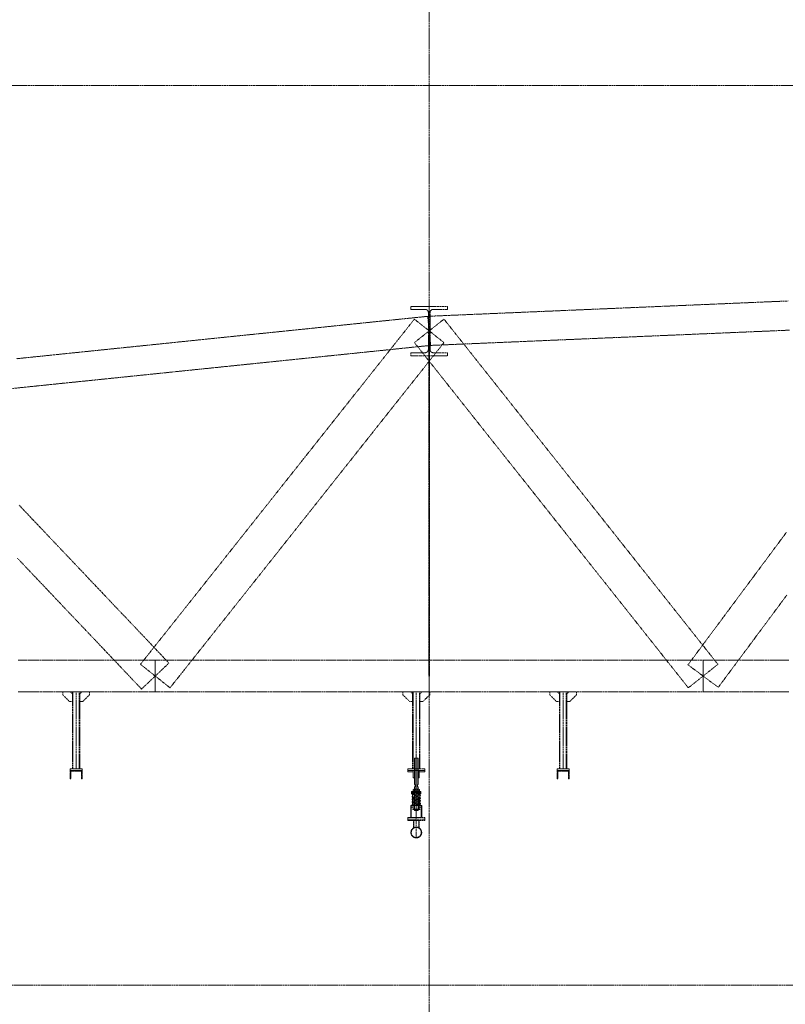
# Model space of a CAD drawing. Header units: millimetres. Extents: x -176817 to 571382, y -58489 to 156123.
# Tile 226 of 256: x 144048 to 150336, y 121719 to 129807. Entities that reach past the tile are written whole.
import ezdxf

# ---------------------------------------------------------------- set-up
doc = ezdxf.new("R2010")
doc.units = ezdxf.units.MM
doc.header["$LTSCALE"] = 0.2
for name, pattern in [('AM_ISO08W050', [18, 12, -1.5, 3, -1.5]), ('AM_ISO08W050x2', [9, 6, -0.75, 1.5, -0.75]), ('HIDDEN', [9.525, 6.35, -3.175])]:
    doc.linetypes.add(name, pattern=pattern)
for name, color, linetype, lineweight in [('-AAA Podkład', 252, 'Continuous', 13), ('AM_0N', 7, 'Continuous', 13), ('AM_7N', 4, 'AM_ISO08W050', 13)]:
    doc.layers.add(name, color=color, linetype=linetype, lineweight=lineweight)

# ---------------------------------------------------------------- blocks, each defined once
blk = doc.blocks.new('*U1083')
at = {"layer": 'AM_0N'}
for p, q in [((-28, 230.6), (28, 230.6)), ((-28, 226.6), (-28, 230.6)), ((28, 226.6), (-28, 226.6)), ((28, 230.6), (28, 226.6))]:
    blk.add_line(p, q, dxfattribs=at)
at = {"layer": 'AM_7N', "linetype": 'AM_ISO08W050x2'}
blk.add_line((0, 233.6), (0, 223.6), dxfattribs=at)
blk = doc.blocks.new('*U1084')
at = {"layer": 'AM_0N'}
for p, q in [((33.8, 222.6), (-33, 222.6)), ((29.3, 219.8), (-30.7, 209)), ((-30.7, 201.1), (7.4, 194.3)), ((29.3, 198.2), (-30.7, 187.4)), ((-30.7, 179.5), (7.4, 172.7)), ((29.3, 176.6), (-30.7, 165.8)), ((-2.7, 214.1), (-30.3, 215.9)), ((-29.7, 215.9), (30.3, 219.9)), ((-29.3, 201.1), (30.7, 211.9)), ((-29.3, 179.5), (30.7, 190.3)), ((-29.3, 157.9), (30.7, 168.7)), ((30.7, 198.2), (-7.4, 205.1)), ((30.7, 176.6), (-7.4, 183.5)), ((30.7, 155), (-7.4, 161.9)), ((30, 219.9), (30.3, 219.9)), ((-33.8, 112), (33, 112)), ((-30.7, 157.9), (7.4, 151.1)), ((29.3, 155), (-30.7, 144.2)), ((-30.7, 136.3), (7.4, 129.5)), ((29.3, 133.4), (-30.7, 122.6)), ((29.7, 118.7), (-30.3, 114.7)), ((-30, 114.7), (-30.3, 114.7)), ((-29.3, 136.3), (30.7, 147.1)), ((-29.3, 114.7), (30.7, 125.5)), ((30.7, 133.4), (-7.4, 140.3)), ((2.7, 120.5), (30.3, 118.7))]:
    blk.add_line(p, q, dxfattribs=at)
for centre, start, end in [((-30, 219.9), 138.01806, 273.82255), ((-30, 205.1), 100.20335, 280.20335), ((-30, 183.5), 100.20335, 280.20335), ((-30, 161.9), 100.20335, 280.20335), ((30, 215.9), 280.20335, 100.20335), ((30, 194.3), 280.20335, 100.20335), ((30, 172.7), 280.20335, 100.20335), ((30, 223.9), 273.82255, 340.52878), ((-30, 140.3), 100.20335, 280.20335), ((-30, 118.7), 100.20335, 280.20335), ((-30, 110.7), 93.82255, 160.52878), ((30, 151.1), 280.20335, 100.20335), ((30, 129.5), 280.20335, 100.20335), ((30, 114.7), 318.01806, 93.82255)]:
    blk.add_arc(centre, 4, start, end, dxfattribs=at)
at = {"layer": 'AM_7N', "linetype": 'AM_ISO08W050x2'}
for p, q in [((-30, 109), (-30, 225.6)), ((0, 109), (0, 225.6)), ((30, 109), (30, 225.6))]:
    blk.add_line(p, q, dxfattribs=at)
blk = doc.blocks.new('*U1085')
at = {"layer": 'AM_0N'}
for p, q in [((-28, 82), (28, 82)), ((-28, 78), (-28, 82)), ((28, 82), (28, 78)), ((28, 78), (-28, 78))]:
    blk.add_line(p, q, dxfattribs=at)
at = {"layer": 'AM_7N', "linetype": 'AM_ISO08W050x2'}
blk.add_line((0, 85), (0, 75), dxfattribs=at)
blk = doc.blocks.new('*U1086')
at = {"layer": 'AM_0N'}
for p, q in [((-26.6, 242.6), (-21.4, 245.6)), ((21.3, 245.6), (-21.4, 245.6)), ((26.6, 242.6), (21.3, 245.6)), ((-26.6, 242.6), (-26.6, 233.6)), ((-26.6, 233.6), (-21.4, 230.6)), ((21.3, 230.6), (-21.4, 230.6)), ((-13.3, 242.6), (-13.3, 233.6)), ((13.3, 242.6), (13.3, 233.6)), ((26.6, 233.6), (21.3, 230.6)), ((26.6, 242.6), (26.6, 233.6))]:
    blk.add_line(p, q, dxfattribs=at)
for centre, radius, start, end in [((-19.9, 232.9), 11.7, 55.56153, 115.56153), ((0, 200.7), 43.9, 72.38303, 107.61697), ((19.9, 232.9), 11.7, 64.43847, 124.43847), ((-19.9, 243.3), 11.7, 244.43847, 304.43847), ((0, 275.4), 43.9, 252.38303, 287.61697), ((19.9, 243.3), 11.7, 235.56153, 295.56153)]:
    blk.add_arc(centre, radius, start, end, dxfattribs=at)
at = {"layer": 'AM_7N', "linetype": 'AM_ISO08W050x2'}
blk.add_line((0, 248.6), (0, 227.6), dxfattribs=at)
blk = doc.blocks.new('A$C09B41FFC')
at = {"layer": '-AAA Podkład', "color": 7}
for p, q in [((-13, 500), (-13, 284.6)), ((0, 500), (0, 70)), ((13, 500), (13, 284.6)), ((-13, 264.6), (-13, 214.6)), ((13, 264.6), (13, 214.6)), ((-16.2, 172.6), (-15, 172.6)), ((-16, 222.6), (-16, 226.6)), ((-15.2, 171.6), (-15, 171.6)), ((-15, 222.6), (15, 222.6)), ((-15, 214.6), (15, 214.6)), ((15, 172.6), (16.2, 172.6)), ((15, 171.6), (15.2, 171.6)), ((16, 222.6), (16, 226.6)), ((-16.2, 82), (-15, 82)), ((-16.2, 82), (-15, 82)), ((-15.2, 83), (-15, 83)), ((16.2, 82, 0), (15, 82, 0)), ((21.2, 82), (20, 82))]:
    blk.add_line(p, q, dxfattribs=at)
for points in [[(15, 284.6), (15, 498), (13, 500), (-13, 500), (-15, 498), (-15, 284.6)], [(-15, 264.6), (-10.5, 264.6), (-10.5, 284.6), (-15, 284.6)], [(-15, 264.6), (-15, 72), (-13, 70), (13, 70), (15, 72), (15, 264.6)], [(15, 264.6), (10.5, 264.6), (10.5, 284.6), (15, 284.6)], [(-15, 226.6), (-38.1, 226.6), (-38.1, 222.6), (-15, 222.6)], [(-15, 222.6), (-38.1, 222.6), (-38.1, 207.6), (-15, 207.6)], [(15, 226.6), (38.1, 226.6), (38.1, 222.6), (15, 222.6)], [(15, 222.6), (38.1, 222.6), (38.1, 207.6), (15, 207.6)], [(-25, 112), (-41.2, 112), (-41.2, 98), (-25, 98)], [(25, 98), (41.3, 98), (41.3, 112), (25, 112)]]:
    blk.add_lwpolyline(points, dxfattribs=at)
at = {"layer": '-AAA Podkład', "color": 7, "elevation": 0}
for points in [[(-25, 400), (-70, 400), (-70, 388), (-25, 388)], [(25, 388), (70, 388), (70, 400), (25, 400)], [(-44.4, 12), (-44.4, 112), (-41.2, 112), (-41.2, 12)], [(44.5, 12), (44.5, 112), (41.3, 112), (41.3, 12)]]:
    blk.add_lwpolyline(points, dxfattribs=at)
for points in [[(-25, 340), (-25, 400), (-14.2, 400), (-13.2, 399), (-13.2, 341), (-14.2, 340)], [(25, 340), (25, 400), (14.2, 400), (13.2, 399), (13.2, 341), (14.2, 340)]]:
    blk.add_lwpolyline(points, close=True, dxfattribs=at)
at = {"layer": '-AAA Podkład', "color": 7}
for points in [[(-38.1, 207.6), (-35.2, 207.6), (-35.2, 222.6), (-38.1, 222.6)], [(-25, 172.6), (-25, 82), (-16.2, 82), (-15.2, 83), (-15.2, 171.6), (-16.2, 172.6)], [(25, 172.6), (25, 82), (16.2, 82), (15.2, 83), (15.2, 171.6), (16.2, 172.6)], [(38.1, 207.6), (35.2, 207.6), (35.2, 222.6), (38.1, 222.6)]]:
    blk.add_lwpolyline(points, close=True, dxfattribs=at)
blk.add_circle((-30, 118.7), 4, dxfattribs=at)
for points in [[(-25, 112), (-25, 113), (-26, 112)], [(25, 112), (25, 113), (26, 112)]]:
    blk.add_solid(points, dxfattribs=at)
for name in ['*U1086', '*U1084', '*U1083', '*U1085']:
    blk.add_blockref(name, (0, 0), dxfattribs=at)

msp = doc.modelspace()

# ---------------------------------------------------------------- hatches: boundary and pattern name
at = {"layer": '-AAA Podkład', "linetype": 'HIDDEN', "ltscale": 5}
h = msp.add_hatch(dxfattribs=at)
h.set_pattern_fill('ANSI32', color=256)
h.set_pattern_definition([(45, (93151.147, 119094.125), (-6.7351921, 6.7351921), []), (45, (93155.638, 119094.125), (-6.7351921, 6.7351921), [])])
h.paths.add_polyline_path([(144460.9118, 123640.2658), (144510.9118, 123640.2658), (144510.9118, 123638.3544, -0.414213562), (144505.8232, 123633.2658), (144467.9118, 123633.2658), (144467.9118, 123575.3544, -0.414213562), (144462.8232, 123570.2658), (144460.9118, 123570.2658)])
h.paths.add_polyline_path([(144510.9118, 123638.3544), (144510.9118, 123640.2658), (144560.9118, 123640.2658), (144560.9118, 123570.2658), (144559.0004, 123570.2658, -0.414213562), (144553.9118, 123575.3544), (144553.9118, 123633.2658), (144516.0004, 123633.2658, -0.414213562)])
h = msp.add_hatch(dxfattribs=at)
h.set_pattern_fill('ANSI32', color=256)
h.set_pattern_definition([(45, (97151.147, 119094.125), (-6.7351921, 6.7351921), []), (45, (97155.638, 119094.125), (-6.7351921, 6.7351921), [])])
h.paths.add_polyline_path([(148460.9118, 123640.2658), (148510.9118, 123640.2658), (148510.9118, 123638.3544, -0.414213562), (148505.8232, 123633.2658), (148467.9118, 123633.2658), (148467.9118, 123575.3544, -0.414213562), (148462.8232, 123570.2658), (148460.9118, 123570.2658)])
h.paths.add_polyline_path([(148510.9118, 123638.3544), (148510.9118, 123640.2658), (148560.9118, 123640.2658), (148560.9118, 123570.2658), (148559.0004, 123570.2658, -0.414213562), (148553.9118, 123575.3544), (148553.9118, 123633.2658), (148516.0004, 123633.2658, -0.414213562)])

# ---------------------------------------------------------------- linework, layer by layer
for p, q in [((147410.9118, 154623.4714), (147410.9118, 103624.3027)), ((144510.9118, 124285.2658, 0), (144510.9118, 123652.2658, 0)), ((147304.9375, 124285.2658, 0), (147304.9375, 123652.2658, 0)), ((148510.9118, 124285.2658, 0), (148510.9118, 123652.2658, 0)), ((147304.9375, 123085.7864, 0), (147304.9375, 123340.2658, 0)), ((147280.7875, 123167.5537, 0), (147280.7875, 123228.2658, 0)), ((147284.7875, 123169.8568, 0), (147284.7875, 123228.2658, 0)), ((147325.0875, 123169.8568, 0), (147325.0875, 123228.2658, 0)), ((147329.0875, 123167.5537, 0), (147329.0875, 123228.2658, 0))]:
    msp.add_line(p, q, dxfattribs=at)
msp.add_lwpolyline([(175983.6053, 129267.0338), (137759.1691, 129267.0338), (137759.1691, 121876.9135), (175983.6053, 121876.9135)], close=True, dxfattribs=at)
for points in [[(150358.9348, 127496.4292), (150288.6223, 127493.437), (150218.3098, 127490.4448), (150147.9973, 127487.4526), (150077.6848, 127484.4605), (150007.3723, 127481.4683), (149937.0598, 127478.4761), (149866.7473, 127475.4839), (149796.4348, 127472.4917), (149726.1223, 127469.4995), (149655.8098, 127466.5073), (149585.4973, 127463.5151), (149515.1848, 127460.523), (149444.8723, 127457.5308), (149374.5598, 127454.5386), (149304.2473, 127451.5464), (149233.9348, 127448.5542), (149163.6223, 127445.562), (149093.3098, 127442.5698), (149022.9973, 127439.5776), (148952.6848, 127436.5855), (148882.3723, 127433.5933), (148812.0598, 127430.6011), (148741.7473, 127427.6089), (148671.4348, 127424.6167), (148601.1223, 127421.6245), (148530.8098, 127418.6323), (148460.4973, 127415.6401), (148390.1848, 127412.648), (148319.8723, 127409.6558), (148249.5598, 127406.6636), (148179.2473, 127403.6714), (148108.9348, 127400.6792), (148038.6223, 127397.687), (147968.3098, 127394.6948), (147897.9973, 127391.7026), (147827.6848, 127388.7105), (147757.3723, 127385.7183), (147687.0598, 127382.7261), (147616.7473, 127379.7339), (147546.4348, 127376.7417), (147476.1223, 127373.7495), (147405.8098, 127370.7573), (147408.3608, 127310.8116), (147410.9118, 127250.8658), (147413.4629, 127190.9201), (147416.0139, 127130.9743), (147486.3264, 127133.9665), (147556.6389, 127136.9587), (147626.9514, 127139.9509), (147697.2639, 127142.9431), (147767.5764, 127145.9353), (147837.8889, 127148.9275), (147908.2014, 127151.9197), (147978.5139, 127154.9118), (148048.8264, 127157.904), (148119.1389, 127160.8962), (148189.4514, 127163.8884), (148259.7639, 127166.8806), (148330.0764, 127169.8728), (148400.3889, 127172.865), (148470.7014, 127175.8572), (148541.0139, 127178.8493), (148611.3264, 127181.8415), (148681.6389, 127184.8337), (148751.9514, 127187.8259), (148822.2639, 127190.8181), (148892.5764, 127193.8103), (148962.8889, 127196.8025), (149033.2014, 127199.7947), (149103.5139, 127202.7868), (149173.8264, 127205.779), (149244.1389, 127208.7712), (149314.4514, 127211.7634), (149384.7639, 127214.7556), (149455.0764, 127217.7478), (149525.3889, 127220.74), (149595.7014, 127223.7322), (149666.0139, 127226.7243), (149736.3264, 127229.7165), (149806.6389, 127232.7087), (149876.9514, 127235.7009), (149947.2639, 127238.6931), (150017.5764, 127241.6853), (150087.8889, 127244.6775), (150158.2014, 127247.6697), (150228.5139, 127250.6618), (150298.8264, 127253.654), (150369.1389, 127256.6462)], [(147417.6618, 127250.8658), (147417.6618, 127325.7131), (147417.6618, 127400.5604), (147417.6699, 127401.2252), (147417.6942, 127401.8893), (147417.7347, 127402.5524), (147417.7914, 127403.2142), (147417.8641, 127403.8745), (147417.9529, 127404.5329), (147418.0578, 127405.1891), (147418.1787, 127405.8428), (147418.3155, 127406.4931), (147418.4681, 127407.1397), (147418.6363, 127407.7821), (147418.8201, 127408.4202), (147419.0194, 127409.0536), (147419.2342, 127409.6821), (147419.4643, 127410.3053), (147419.7096, 127410.9229), (147419.97, 127411.5343), (147420.2451, 127412.1389), (147420.5347, 127412.7364), (147420.8389, 127413.3266), (147421.1573, 127413.9091), (147421.49, 127414.4838), (147421.8367, 127415.0503), (147422.1974, 127415.6085), (147422.5715, 127416.1575), (147422.9587, 127416.6969), (147423.359, 127417.2265), (147423.772, 127417.7461), (147424.1976, 127418.2554), (147424.6356, 127418.7542), (147425.0859, 127419.2423), (147425.5481, 127419.7193), (147426.0224, 127420.1853), (147426.5077, 127420.6392), (147427.0038, 127421.0809), (147427.5106, 127421.5103), (147428.0278, 127421.927), (147428.5551, 127422.331), (147429.0924, 127422.7221), (147429.6395, 127423.0999), (147430.1955, 127423.4641), (147430.7601, 127423.8144), (147431.333, 127424.1505), (147431.9139, 127424.4724), (147432.5026, 127424.7799), (147433.0988, 127425.0728), (147433.7021, 127425.351), (147434.3124, 127425.6144), (147434.9287, 127425.8624), (147435.5506, 127426.0951), (147436.1778, 127426.3123), (147436.8101, 127426.5139), (147437.4472, 127426.6999), (147438.0887, 127426.8701), (147438.7345, 127427.0245), (147439.3843, 127427.163), (147440.0372, 127427.2854), (147440.6927, 127427.3915), (147441.3505, 127427.4815), (147442.0101, 127427.5551), (147442.6714, 127427.6124), (147443.3339, 127427.6534), (147443.9975, 127427.678), (147444.6618, 127427.6862), (147502.7868, 127427.6862), (147560.9118, 127427.6862), (147560.9118, 127451.7981), (147485.9118, 127451.7981), (147410.9118, 127451.7981), (147335.9118, 127451.7981), (147260.9118, 127451.7981), (147260.9118, 127427.6862), (147319.0368, 127427.6862), (147377.1618, 127427.6862), (147377.8268, 127427.678), (147378.491, 127427.6533), (147379.1541, 127427.6123), (147379.816, 127427.5548), (147380.4762, 127427.4811), (147381.1346, 127427.391), (147381.7907, 127427.2846), (147382.4442, 127427.162), (147383.0942, 127427.0234), (147383.7402, 127426.8688), (147384.3821, 127426.6983), (147385.0194, 127426.5121), (147385.652, 127426.3102), (147386.2795, 127426.0928), (147386.9016, 127425.8598), (147387.518, 127425.6115), (147388.1281, 127425.348), (147388.7313, 127425.0697), (147389.3272, 127424.7768), (147389.9156, 127424.4692), (147390.4962, 127424.1473), (147391.0688, 127423.8112), (147391.6332, 127423.4609), (147392.1891, 127423.0966), (147392.7356, 127422.719), (147393.2724, 127422.3281), (147393.7993, 127421.9243), (147394.3161, 127421.5078), (147394.8225, 127421.0786), (147395.3183, 127420.6371), (147395.8032, 127420.1835), (147396.277, 127419.7179), (147396.739, 127419.241), (147397.1889, 127418.7532), (147397.6266, 127418.2547), (147398.0519, 127417.7458), (147398.4646, 127417.2265), (147398.8646, 127416.6973), (147399.2516, 127416.1582), (147399.6255, 127415.6096), (147399.9867, 127415.0507), (147400.3339, 127414.4834), (147400.667, 127413.9079), (147400.9859, 127413.3245), (147401.2904, 127412.7335), (147401.5804, 127412.1351), (147401.8557, 127411.5297), (147402.1163, 127410.9175), (147402.3614, 127410.2999), (147402.5913, 127409.6768), (147402.8059, 127409.0485), (147403.0051, 127408.4152), (147403.1887, 127407.7773), (147403.3568, 127407.135), (147403.5092, 127406.4885), (147403.6458, 127405.8383), (147403.7665, 127405.1851), (147403.8712, 127404.5294), (147403.9599, 127403.8716), (147404.0325, 127403.2119), (147404.0891, 127402.5506), (147404.1295, 127401.8881), (147404.1537, 127401.2246), (147404.1618, 127400.5604), (147404.1618, 127325.7131), (147404.1618, 127250.8658), (147417.6618, 127250.8658)], [(147423.2147, 127131.4982), (147417.0632, 127191.182), (147410.9118, 127250.8658), (147404.7604, 127310.5497), (147398.609, 127370.2335), (147328.2965, 127362.9866), (147257.984, 127355.7398), (147187.6715, 127348.4929), (147117.359, 127341.246), (147047.0465, 127333.9991), (146976.734, 127326.7523), (146906.4215, 127319.5054), (146836.109, 127312.2585), (146765.7965, 127305.0116), (146695.484, 127297.7648), (146625.1715, 127290.5179), (146554.859, 127283.271), (146484.5465, 127276.0241), (146414.234, 127268.7773), (146343.9215, 127261.5304), (146273.609, 127254.2835), (146203.2965, 127247.0366), (146132.984, 127239.7898), (146062.6715, 127232.5429), (145992.359, 127225.296), (145922.0465, 127218.0491), (145851.734, 127210.8023), (145781.4215, 127203.5554), (145711.109, 127196.3085), (145640.7965, 127189.0616), (145570.484, 127181.8148), (145500.1715, 127174.5679), (145429.859, 127167.321), (145359.5465, 127160.0741), (145289.234, 127152.8273), (145218.9215, 127145.5804), (145148.609, 127138.3335), (145078.2965, 127131.0866), (145007.984, 127123.8398), (144937.6715, 127116.5929), (144867.359, 127109.346), (144797.0465, 127102.0991), (144726.734, 127094.8523), (144656.4215, 127087.6054), (144586.109, 127080.3585), (144515.7965, 127073.1116), (144445.484, 127065.8648), (144375.1715, 127058.6179), (144304.859, 127051.371), (144234.5465, 127044.1241), (144164.234, 127036.8773), (144093.9215, 127029.6304), (144023.609, 127022.3835)], [(147532.3315, 127154.5214), (147471.6217, 127202.6936), (147410.9118, 127250.8658), (147350.202, 127299.0381), (147289.4921, 127347.2103), (147254.3359, 127302.904), (147219.1796, 127258.5978), (147184.0234, 127214.2915), (147148.8671, 127169.9853), (147113.7109, 127125.679), (147078.5546, 127081.3728), (147043.3984, 127037.0665), (147008.2421, 126992.7603), (146973.0859, 126948.454), (146937.9296, 126904.1478), (146902.7734, 126859.8415), (146867.6171, 126815.5353), (146832.4609, 126771.229), (146797.3046, 126726.9228), (146762.1484, 126682.6165), (146726.9921, 126638.3103), (146691.8359, 126594.004), (146656.6796, 126549.6978), (146621.5234, 126505.3915), (146586.3671, 126461.0853), (146551.2109, 126416.779), (146516.0546, 126372.4728), (146480.8984, 126328.1665), (146445.7421, 126283.8603), (146410.5859, 126239.554), (146375.4296, 126195.2478), (146340.2734, 126150.9415), (146305.1171, 126106.6353), (146269.9609, 126062.329), (146234.8046, 126018.0228), (146199.6484, 125973.7165), (146164.4921, 125929.4103), (146129.3359, 125885.104), (146094.1796, 125840.7978), (146059.0234, 125796.4915), (146023.8671, 125752.1853), (145988.7109, 125707.879), (145953.5546, 125663.5728), (145918.3984, 125619.2665), (145883.2421, 125574.9603), (145848.0859, 125530.654), (145812.9296, 125486.3478), (145777.7734, 125442.0415), (145742.6171, 125397.7353), (145707.4609, 125353.429), (145672.3046, 125309.1228), (145637.1484, 125264.8165), (145601.9921, 125220.5103), (145566.8359, 125176.204), (145531.6796, 125131.8978), (145496.5234, 125087.5915), (145461.3671, 125043.2853), (145426.2109, 124998.979), (145391.0546, 124954.6728), (145355.8984, 124910.3665), (145320.7421, 124866.0603), (145285.5859, 124821.754), (145250.4296, 124777.4478), (145215.2734, 124733.1415), (145180.1171, 124688.8353), (145144.9609, 124644.529), (145109.8046, 124600.2228), (145074.6484, 124555.9165), (145039.4921, 124511.6103), (145100.202, 124463.4381), (145160.9118, 124415.2658), (145221.6217, 124367.0936), (145282.3315, 124318.9214), (145317.4878, 124363.2276), (145352.644, 124407.5339), (145387.8003, 124451.8401), (145422.9565, 124496.1464), (145458.1128, 124540.4526), (145493.269, 124584.7589), (145528.4253, 124629.0651), (145563.5815, 124673.3714), (145598.7378, 124717.6776), (145633.894, 124761.9839), (145669.0503, 124806.2901), (145704.2065, 124850.5964), (145739.3628, 124894.9026), (145774.519, 124939.2089), (145809.6753, 124983.5151), (145844.8315, 125027.8214), (145879.9878, 125072.1276), (145915.144, 125116.4339), (145950.3003, 125160.7401), (145985.4565, 125205.0464), (146020.6128, 125249.3526), (146055.769, 125293.6589), (146090.9253, 125337.9651), (146126.0815, 125382.2714), (146161.2378, 125426.5776), (146196.394, 125470.8839), (146231.5503, 125515.1901), (146266.7065, 125559.4964), (146301.8628, 125603.8026), (146337.019, 125648.1089), (146372.1753, 125692.4151), (146407.3315, 125736.7214), (146442.4878, 125781.0276), (146477.644, 125825.3339), (146512.8003, 125869.6401), (146547.9565, 125913.9464), (146583.1128, 125958.2526), (146618.269, 126002.5589), (146653.4253, 126046.8651), (146688.5815, 126091.1714), (146723.7378, 126135.4776), (146758.894, 126179.7839), (146794.0503, 126224.0901), (146829.2065, 126268.3964), (146864.3628, 126312.7026), (146899.519, 126357.0089), (146934.6753, 126401.3151), (146969.8315, 126445.6214), (147004.9878, 126489.9276), (147040.144, 126534.2339), (147075.3003, 126578.5401), (147110.4565, 126622.8464), (147145.6128, 126667.1526), (147180.769, 126711.4589), (147215.9253, 126755.7651), (147251.0815, 126800.0714), (147286.2378, 126844.3776), (147321.394, 126888.6839), (147356.5503, 126932.9901), (147391.7065, 126977.2964), (147426.8628, 127021.6026), (147462.019, 127065.9089), (147497.1753, 127110.2151), (147532.3315, 127154.5214)], [(149539.4921, 124318.9214), (149600.202, 124367.0936), (149660.9118, 124415.2658), (149721.6217, 124463.4381), (149782.3315, 124511.6103), (149747.1753, 124555.9165), (149712.019, 124600.2228), (149676.8628, 124644.529), (149641.7065, 124688.8353), (149606.5503, 124733.1415), (149571.394, 124777.4478), (149536.2378, 124821.754), (149501.0815, 124866.0603), (149465.9253, 124910.3665), (149430.769, 124954.6728), (149395.6128, 124998.979), (149360.4565, 125043.2853), (149325.3003, 125087.5915), (149290.144, 125131.8978), (149254.9878, 125176.204), (149219.8315, 125220.5103), (149184.6753, 125264.8165), (149149.519, 125309.1228), (149114.3628, 125353.429), (149079.2065, 125397.7353), (149044.0503, 125442.0415), (149008.894, 125486.3478), (148973.7378, 125530.654), (148938.5815, 125574.9603), (148903.4253, 125619.2665), (148868.269, 125663.5728), (148833.1128, 125707.879), (148797.9565, 125752.1853), (148762.8003, 125796.4915), (148727.644, 125840.7978), (148692.4878, 125885.104), (148657.3315, 125929.4103), (148622.1753, 125973.7165), (148587.019, 126018.0228), (148551.8628, 126062.329), (148516.7065, 126106.6353), (148481.5503, 126150.9415), (148446.394, 126195.2478), (148411.2378, 126239.554), (148376.0815, 126283.8603), (148340.9253, 126328.1665), (148305.769, 126372.4728), (148270.6128, 126416.779), (148235.4565, 126461.0853), (148200.3003, 126505.3915), (148165.144, 126549.6978), (148129.9878, 126594.004), (148094.8315, 126638.3103), (148059.6753, 126682.6165), (148024.519, 126726.9228), (147989.3628, 126771.229), (147954.2065, 126815.5353), (147919.0503, 126859.8415), (147883.894, 126904.1478), (147848.7378, 126948.454), (147813.5815, 126992.7603), (147778.4253, 127037.0665), (147743.269, 127081.3728), (147708.1128, 127125.679), (147672.9565, 127169.9853), (147637.8003, 127214.2915), (147602.644, 127258.5978), (147567.4878, 127302.904), (147532.3315, 127347.2103), (147471.6217, 127299.0381), (147410.9118, 127250.8658), (147350.202, 127202.6936), (147289.4921, 127154.5214), (147324.6484, 127110.2151), (147359.8046, 127065.9089), (147394.9609, 127021.6026), (147430.1171, 126977.2964), (147465.2734, 126932.9901), (147500.4296, 126888.6839), (147535.5859, 126844.3776), (147570.7421, 126800.0714), (147605.8984, 126755.7651), (147641.0546, 126711.4589), (147676.2109, 126667.1526), (147711.3671, 126622.8464), (147746.5234, 126578.5401), (147781.6796, 126534.2339), (147816.8359, 126489.9276), (147851.9921, 126445.6214), (147887.1484, 126401.3151), (147922.3046, 126357.0089), (147957.4609, 126312.7026), (147992.6171, 126268.3964), (148027.7734, 126224.0901), (148062.9296, 126179.7839), (148098.0859, 126135.4776), (148133.2421, 126091.1714), (148168.3984, 126046.8651), (148203.5546, 126002.5589), (148238.7109, 125958.2526), (148273.8671, 125913.9464), (148309.0234, 125869.6401), (148344.1796, 125825.3339), (148379.3359, 125781.0276), (148414.4921, 125736.7214), (148449.6484, 125692.4151), (148484.8046, 125648.1089), (148519.9609, 125603.8026), (148555.1171, 125559.4964), (148590.2734, 125515.1901), (148625.4296, 125470.8839), (148660.5859, 125426.5776), (148695.7421, 125382.2714), (148730.8984, 125337.9651), (148766.0546, 125293.6589), (148801.2109, 125249.3526), (148836.3671, 125205.0464), (148871.5234, 125160.7401), (148906.6796, 125116.4339), (148941.8359, 125072.1276), (148976.9921, 125027.8214), (149012.1484, 124983.5151), (149047.3046, 124939.2089), (149082.4609, 124894.9026), (149117.6171, 124850.5964), (149152.7734, 124806.2901), (149187.9296, 124761.9839), (149223.0859, 124717.6776), (149258.2421, 124673.3714), (149293.3984, 124629.0651), (149328.5546, 124584.7589), (149363.7109, 124540.4526), (149398.8671, 124496.1464), (149434.0234, 124451.8401), (149469.1796, 124407.5339), (149504.3359, 124363.2276), (149539.4921, 124318.9214)], [(147560.9118, 127046.8262), (147560.9118, 127071.311), (147502.7868, 127071.311), (147444.6618, 127071.311), (147443.9919, 127071.3195), (147443.3227, 127071.3449), (147442.6546, 127071.3872), (147441.9879, 127071.4464), (147441.323, 127071.5224), (147440.66, 127071.6152), (147439.9994, 127071.7248), (147439.3414, 127071.8511), (147438.6868, 127071.9939), (147438.0364, 127072.1532), (147437.3905, 127072.3287), (147436.7492, 127072.5204), (147436.113, 127072.7281), (147435.4821, 127072.9519), (147434.8569, 127073.1915), (147434.2375, 127073.4468), (147433.6252, 127073.7174), (147433.0201, 127074.003), (147432.4227, 127074.3036), (147431.833, 127074.619), (147431.2513, 127074.9489), (147430.6779, 127075.2933), (147430.1131, 127075.6519), (147429.5571, 127076.0247), (147429.0102, 127076.4114), (147428.4733, 127076.8113), (147427.9466, 127077.2243), (147427.4303, 127077.6501), (147426.9247, 127078.0885), (147426.43, 127078.5393), (147425.9464, 127079.0022), (147425.4741, 127079.4771), (147425.0134, 127079.9637), (147424.565, 127080.4611), (147424.1291, 127080.9692), (147423.7057, 127081.4878), (147423.2951, 127082.0164), (147422.8975, 127082.5551), (147422.513, 127083.1033), (147422.1417, 127083.6611), (147421.7843, 127084.2274), (147421.4408, 127084.8019), (147421.1114, 127085.3845), (147420.7962, 127085.9748), (147420.4953, 127086.5724), (147420.2089, 127087.1773), (147419.937, 127087.789), (147419.6799, 127088.4073), (147419.4377, 127089.0314), (147419.2107, 127089.6609), (147418.9989, 127090.2955), (147418.8024, 127090.9349), (147418.6212, 127091.5788), (147418.4555, 127092.2269), (147418.3052, 127092.879), (147418.1705, 127093.5348), (147418.0515, 127094.1936), (147417.9482, 127094.8549), (147417.8608, 127095.5183), (147417.7892, 127096.1834), (147417.7335, 127096.8501), (147417.6937, 127097.518), (147417.6698, 127098.1869), (147417.6618, 127098.8563), (147417.6618, 127174.8611), (147417.6618, 127250.8658), (147404.1618, 127250.8658), (147404.1618, 127174.8611), (147404.1618, 127098.8563), (147404.1538, 127098.1865), (147404.1299, 127097.5172), (147404.09, 127096.8489), (147404.0342, 127096.1818), (147403.9626, 127095.5163), (147403.8751, 127094.8525), (147403.7717, 127094.1909), (147403.6526, 127093.5317), (147403.5177, 127092.8756), (147403.3673, 127092.2231), (147403.2013, 127091.5746), (147403.0199, 127090.9303), (147402.8232, 127090.2905), (147402.6111, 127089.6556), (147402.3838, 127089.0258), (147402.1414, 127088.4014), (147401.8844, 127087.7838), (147401.6128, 127087.1729), (147401.3266, 127086.5688), (147401.026, 127085.9719), (147400.7112, 127085.3825), (147400.3821, 127084.8006), (147400.039, 127084.2268), (147399.682, 127083.6611), (147399.3106, 127083.1032), (147398.9259, 127082.5547), (147398.5281, 127082.0158), (147398.1173, 127081.4869), (147397.6937, 127080.9681), (147397.2575, 127080.4598), (147396.8089, 127079.9622), (147396.348, 127079.4755), (147395.8756, 127079.0006), (147395.3919, 127078.5377), (147394.8972, 127078.0869), (147394.3915, 127077.6486), (147393.8752, 127077.2228), (147393.3485, 127076.8099), (147392.8115, 127076.41), (147392.2645, 127076.0233), (147391.708, 127075.6503), (147391.1427, 127075.2914), (147390.5688, 127074.9468), (147389.9865, 127074.6167), (147389.3962, 127074.3011), (147388.7981, 127074.0004), (147388.1925, 127073.7146), (147387.5797, 127073.444), (147386.961, 127073.1892), (147386.3364, 127072.95), (147385.7063, 127072.7267), (147385.0709, 127072.5193), (147384.4304, 127072.3279), (147383.7853, 127072.1527), (147383.1357, 127071.9937), (147382.4819, 127071.851), (147381.8239, 127071.7247), (147381.1634, 127071.6152), (147380.5005, 127071.5224), (147379.8355, 127071.4464), (147379.1689, 127071.3872), (147378.5009, 127071.3449), (147377.8317, 127071.3195), (147377.1618, 127071.311), (147319.0368, 127071.311), (147260.9118, 127071.311), (147260.9118, 127046.8262), (147335.9118, 127046.8262), (147410.9118, 127046.8262), (147485.9118, 127046.8262), (147560.9118, 127046.8262)], [(147407.9118, 127250.8658), (147407.9118, 127162.2533), (147407.9118, 127073.6408), (147407.9118, 126985.0283), (147407.9118, 126896.4158), (147407.9118, 126807.8033), (147407.9118, 126719.1908), (147407.9118, 126630.5783), (147407.9118, 126541.9658), (147407.9118, 126453.3533), (147407.9118, 126364.7408), (147407.9118, 126276.1283), (147407.9118, 126187.5158), (147407.9118, 126098.9033), (147407.9118, 126010.2908), (147407.9118, 125921.6783), (147407.9118, 125833.0658), (147407.9118, 125744.4533), (147407.9118, 125655.8408), (147407.9118, 125567.2283), (147407.9118, 125478.6158), (147407.9118, 125390.0033), (147407.9118, 125301.3908), (147407.9118, 125212.7783), (147407.9118, 125124.1658), (147407.9118, 125035.5533), (147407.9118, 124946.9408), (147407.9118, 124858.3283), (147407.9118, 124769.7158), (147407.9118, 124681.1033), (147407.9118, 124592.4908), (147407.9118, 124503.8783), (147407.9118, 124415.2658), (147413.9118, 124415.2658), (147413.9118, 124503.8783), (147413.9118, 124592.4908), (147413.9118, 124681.1033), (147413.9118, 124769.7158), (147413.9118, 124858.3283), (147413.9118, 124946.9408), (147413.9118, 125035.5533), (147413.9118, 125124.1658), (147413.9118, 125212.7783), (147413.9118, 125301.3908), (147413.9118, 125390.0033), (147413.9118, 125478.6158), (147413.9118, 125567.2283), (147413.9118, 125655.8408), (147413.9118, 125744.4533), (147413.9118, 125833.0658), (147413.9118, 125921.6783), (147413.9118, 126010.2908), (147413.9118, 126098.9033), (147413.9118, 126187.5158), (147413.9118, 126276.1283), (147413.9118, 126364.7408), (147413.9118, 126453.3533), (147413.9118, 126541.9658), (147413.9118, 126630.5783), (147413.9118, 126719.1908), (147413.9118, 126807.8033), (147413.9118, 126896.4158), (147413.9118, 126985.0283), (147413.9118, 127073.6408), (147413.9118, 127162.2533), (147413.9118, 127250.8658), (147407.9118, 127250.8658)], [(143977.9022, 126776.4013), (144048.2147, 126783.6482), (144118.5272, 126790.895), (144188.8397, 126798.1419), (144259.1522, 126805.3888), (144329.4647, 126812.6357), (144399.7772, 126819.8825), (144470.0897, 126827.1294), (144540.4022, 126834.3763), (144610.7147, 126841.6232), (144681.0272, 126848.87), (144751.3397, 126856.1169), (144821.6522, 126863.3638), (144891.9647, 126870.6107), (144962.2772, 126877.8575), (145032.5897, 126885.1044), (145102.9022, 126892.3513), (145173.2147, 126899.5982), (145243.5272, 126906.845), (145313.8397, 126914.0919), (145384.1522, 126921.3388), (145454.4647, 126928.5857), (145524.7772, 126935.8325), (145595.0897, 126943.0794), (145665.4022, 126950.3263), (145735.7147, 126957.5732), (145806.0272, 126964.82), (145876.3397, 126972.0669), (145946.6522, 126979.3138), (146016.9647, 126986.5607), (146087.2772, 126993.8075), (146157.5897, 127001.0544), (146227.9022, 127008.3013), (146298.2147, 127015.5482), (146368.5272, 127022.795), (146438.8397, 127030.0419), (146509.1522, 127037.2888), (146579.4647, 127044.5357), (146649.7772, 127051.7825), (146720.0897, 127059.0294), (146790.4022, 127066.2763), (146860.7147, 127073.5232), (146931.0272, 127080.77), (147001.3397, 127088.0169), (147071.6522, 127095.2638), (147141.9647, 127102.5107), (147212.2772, 127109.7575), (147282.5897, 127117.0044), (147352.9022, 127124.2513), (147423.2147, 127131.4982)], [(145048.4609, 124308.5897), (145104.6864, 124361.9278), (145160.9118, 124415.2658), (145217.1373, 124468.6039), (145273.3627, 124521.942), (145238.2065, 124559.0014), (145203.0502, 124596.0607), (145167.894, 124633.1201), (145132.7377, 124670.1795), (145097.5815, 124707.2389), (145062.4252, 124744.2982), (145027.269, 124781.3576), (144992.1127, 124818.417), (144956.9565, 124855.4764), (144921.8002, 124892.5357), (144886.644, 124929.5951), (144851.4877, 124966.6545), (144816.3315, 125003.7139), (144781.1752, 125040.7732), (144746.019, 125077.8326), (144710.8627, 125114.892), (144675.7065, 125151.9514), (144640.5502, 125189.0107), (144605.394, 125226.0701), (144570.2377, 125263.1295), (144535.0815, 125300.1889), (144499.9252, 125337.2482), (144464.769, 125374.3076), (144429.6127, 125411.367), (144394.4565, 125448.4264), (144359.3002, 125485.4857), (144324.144, 125522.5451), (144288.9877, 125559.6045), (144253.8315, 125596.6639), (144218.6752, 125633.7232), (144183.519, 125670.7826), (144148.3627, 125707.842), (144113.2065, 125744.9014), (144078.0502, 125781.9607), (144042.894, 125819.0201)], [(150345.1058, 125595.5945), (150309.9496, 125548.296), (150274.7933, 125500.9976), (150239.6371, 125453.6992), (150204.4808, 125406.4007), (150169.3246, 125359.1023), (150134.1683, 125311.8038), (150099.0121, 125264.5054), (150063.8558, 125217.207), (150028.6996, 125169.9085), (149993.5433, 125122.6101), (149958.3871, 125075.3117), (149923.2308, 125028.0132), (149888.0746, 124980.7148), (149852.9183, 124933.4163), (149817.7621, 124886.1179), (149782.6058, 124838.8195), (149747.4496, 124791.521), (149712.2933, 124744.2226), (149677.1371, 124696.9242), (149641.9808, 124649.6257), (149606.8246, 124602.3273), (149571.6683, 124555.0288), (149536.5121, 124507.7304), (149598.7119, 124461.4981), (149660.9118, 124415.2658), (149723.1117, 124369.0336), (149785.3116, 124322.8013), (149820.4679, 124370.0997), (149855.6241, 124417.3981), (149890.7804, 124464.6966), (149925.9366, 124511.995), (149961.0929, 124559.2935), (149996.2491, 124606.5919), (150031.4054, 124653.8903), (150066.5616, 124701.1888), (150101.7179, 124748.4872), (150136.8741, 124795.7856), (150172.0304, 124843.0841), (150207.1866, 124890.3825), (150242.3429, 124937.681), (150277.4991, 124984.9794), (150312.6554, 125032.2778), (150347.8116, 125079.5763)], [(144028.9297, 125383.3116), (144064.0859, 125346.2522), (144099.2422, 125309.1928), (144134.3984, 125272.1334), (144169.5547, 125235.0741), (144204.7109, 125198.0147), (144239.8672, 125160.9553), (144275.0234, 125123.8959), (144310.1797, 125086.8366), (144345.3359, 125049.7772), (144380.4922, 125012.7178), (144415.6484, 124975.6584), (144450.8047, 124938.5991), (144485.9609, 124901.5397), (144521.1172, 124864.4803), (144556.2734, 124827.4209), (144591.4297, 124790.3616), (144626.5859, 124753.3022), (144661.7422, 124716.2428), (144696.8984, 124679.1834), (144732.0547, 124642.1241), (144767.2109, 124605.0647), (144802.3672, 124568.0053), (144837.5234, 124530.9459), (144872.6797, 124493.8866), (144907.8359, 124456.8272), (144942.9922, 124419.7678), (144978.1484, 124382.7084), (145013.3047, 124345.6491), (145048.4609, 124308.5897)], [(145160.9118, 124285.2658), (145160.9118, 124350.2658), (145160.9118, 124415.2658), (145160.9118, 124480.2658), (145160.9118, 124545.2658), (145090.5993, 124545.2658), (145020.2868, 124545.2658), (144949.9743, 124545.2658), (144879.6618, 124545.2658), (144809.3493, 124545.2658), (144739.0368, 124545.2658), (144668.7243, 124545.2658), (144598.4118, 124545.2658), (144528.0993, 124545.2658), (144457.7868, 124545.2658), (144387.4743, 124545.2658), (144317.1618, 124545.2658), (144246.8493, 124545.2658), (144176.5368, 124545.2658), (144106.2243, 124545.2658), (144035.9118, 124545.2658)], [(147410.9118, 124285.2658), (147410.9118, 124350.2658), (147410.9118, 124415.2658), (147410.9118, 124480.2658), (147410.9118, 124545.2658), (147340.5993, 124545.2658), (147270.2868, 124545.2658), (147199.9743, 124545.2658), (147129.6618, 124545.2658), (147059.3493, 124545.2658), (146989.0368, 124545.2658), (146918.7243, 124545.2658), (146848.4118, 124545.2658), (146778.0993, 124545.2658), (146707.7868, 124545.2658), (146637.4743, 124545.2658), (146567.1618, 124545.2658), (146496.8493, 124545.2658), (146426.5368, 124545.2658), (146356.2243, 124545.2658), (146285.9118, 124545.2658), (146215.5993, 124545.2658), (146145.2868, 124545.2658), (146074.9743, 124545.2658), (146004.6618, 124545.2658), (145934.3493, 124545.2658), (145864.0368, 124545.2658), (145793.7243, 124545.2658), (145723.4118, 124545.2658), (145653.0993, 124545.2658), (145582.7868, 124545.2658), (145512.4743, 124545.2658), (145442.1618, 124545.2658), (145371.8493, 124545.2658), (145301.5368, 124545.2658), (145231.2243, 124545.2658), (145160.9118, 124545.2658), (145160.9118, 124480.2658), (145160.9118, 124415.2658), (145160.9118, 124350.2658), (145160.9118, 124285.2658), (145231.2243, 124285.2658), (145301.5368, 124285.2658), (145371.8493, 124285.2658), (145442.1618, 124285.2658), (145512.4743, 124285.2658), (145582.7868, 124285.2658), (145653.0993, 124285.2658), (145723.4118, 124285.2658), (145793.7243, 124285.2658), (145864.0368, 124285.2658), (145934.3493, 124285.2658), (146004.6618, 124285.2658), (146074.9743, 124285.2658), (146145.2868, 124285.2658), (146215.5993, 124285.2658), (146285.9118, 124285.2658), (146356.2243, 124285.2658), (146426.5368, 124285.2658), (146496.8493, 124285.2658), (146567.1618, 124285.2658), (146637.4743, 124285.2658), (146707.7868, 124285.2658), (146778.0993, 124285.2658), (146848.4118, 124285.2658), (146918.7243, 124285.2658), (146989.0368, 124285.2658), (147059.3493, 124285.2658), (147129.6618, 124285.2658), (147199.9743, 124285.2658), (147270.2868, 124285.2658), (147340.5993, 124285.2658), (147410.9118, 124285.2658)], [(149660.9118, 124285.2658), (149660.9118, 124350.2658), (149660.9118, 124415.2658), (149660.9118, 124480.2658), (149660.9118, 124545.2658), (149590.5993, 124545.2658), (149520.2868, 124545.2658), (149449.9743, 124545.2658), (149379.6618, 124545.2658), (149309.3493, 124545.2658), (149239.0368, 124545.2658), (149168.7243, 124545.2658), (149098.4118, 124545.2658), (149028.0993, 124545.2658), (148957.7868, 124545.2658), (148887.4743, 124545.2658), (148817.1618, 124545.2658), (148746.8493, 124545.2658), (148676.5368, 124545.2658), (148606.2243, 124545.2658), (148535.9118, 124545.2658), (148465.5993, 124545.2658), (148395.2868, 124545.2658), (148324.9743, 124545.2658), (148254.6618, 124545.2658), (148184.3493, 124545.2658), (148114.0368, 124545.2658), (148043.7243, 124545.2658), (147973.4118, 124545.2658), (147903.0993, 124545.2658), (147832.7868, 124545.2658), (147762.4743, 124545.2658), (147692.1618, 124545.2658), (147621.8493, 124545.2658), (147551.5368, 124545.2658), (147481.2243, 124545.2658), (147410.9118, 124545.2658), (147410.9118, 124480.2658), (147410.9118, 124415.2658), (147410.9118, 124350.2658), (147410.9118, 124285.2658), (147481.2243, 124285.2658), (147551.5368, 124285.2658), (147621.8493, 124285.2658), (147692.1618, 124285.2658), (147762.4743, 124285.2658), (147832.7868, 124285.2658), (147903.0993, 124285.2658), (147973.4118, 124285.2658), (148043.7243, 124285.2658), (148114.0368, 124285.2658), (148184.3493, 124285.2658), (148254.6618, 124285.2658), (148324.9743, 124285.2658), (148395.2868, 124285.2658), (148465.5993, 124285.2658), (148535.9118, 124285.2658), (148606.2243, 124285.2658), (148676.5368, 124285.2658), (148746.8493, 124285.2658), (148817.1618, 124285.2658), (148887.4743, 124285.2658), (148957.7868, 124285.2658), (149028.0993, 124285.2658), (149098.4118, 124285.2658), (149168.7243, 124285.2658), (149239.0368, 124285.2658), (149309.3493, 124285.2658), (149379.6618, 124285.2658), (149449.9743, 124285.2658), (149520.2868, 124285.2658), (149590.5993, 124285.2658), (149660.9118, 124285.2658)], [(150364.0368, 124545.2658), (150293.7243, 124545.2658), (150223.4118, 124545.2658), (150153.0993, 124545.2658), (150082.7868, 124545.2658), (150012.4743, 124545.2658), (149942.1618, 124545.2658), (149871.8493, 124545.2658), (149801.5368, 124545.2658), (149731.2243, 124545.2658), (149660.9118, 124545.2658), (149660.9118, 124480.2658), (149660.9118, 124415.2658), (149660.9118, 124350.2658), (149660.9118, 124285.2658), (149731.2243, 124285.2658), (149801.5368, 124285.2658), (149871.8493, 124285.2658), (149942.1618, 124285.2658), (150012.4743, 124285.2658), (150082.7868, 124285.2658), (150153.0993, 124285.2658), (150223.4118, 124285.2658), (150293.7243, 124285.2658), (150364.0368, 124285.2658)], [(144035.9118, 124285.2658), (144106.2243, 124285.2658), (144176.5368, 124285.2658), (144246.8493, 124285.2658), (144317.1618, 124285.2658), (144387.4743, 124285.2658), (144457.7868, 124285.2658), (144528.0993, 124285.2658), (144598.4118, 124285.2658), (144668.7243, 124285.2658), (144739.0368, 124285.2658), (144809.3493, 124285.2658), (144879.6618, 124285.2658), (144949.9743, 124285.2658), (145020.2868, 124285.2658), (145090.5993, 124285.2658), (145160.9118, 124285.2658)]]:
    msp.add_lwpolyline(points, dxfattribs=at)
at = {"layer": '-AAA Podkład', "linetype": 'HIDDEN', "ltscale": 5, "elevation": 0}
for points in [[(144480.9118, 124205.2658), (144456.9118, 124205.2658), (144400.9118, 124261.2658), (144400.9118, 124285.2658), (144464.9118, 124285.2658), (144480.9118, 124269.2658)], [(144540.9118, 123652.2658), (144480.9118, 123652.2658), (144480.9118, 124285.2658), (144540.9118, 124285.2658)], [(144540.9118, 124205.2658), (144564.9118, 124205.2658), (144620.9118, 124261.2658), (144620.9118, 124285.2658), (144556.9118, 124285.2658), (144540.9118, 124269.2658)], [(147274.9375, 124205.2658), (147250.9375, 124205.2658), (147194.9375, 124261.2658), (147194.9375, 124285.2658), (147258.9375, 124285.2658), (147274.9375, 124269.2658)], [(147334.9375, 123652.2658), (147274.9375, 123652.2658), (147274.9375, 124285.2658), (147334.9375, 124285.2658)], [(147334.9375, 124205.2658), (147358.9375, 124205.2658), (147414.9375, 124261.2658), (147414.9375, 124285.2658), (147350.9375, 124285.2658), (147334.9375, 124269.2658)], [(148480.9118, 124205.2658), (148456.9118, 124205.2658), (148400.9118, 124261.2658), (148400.9118, 124285.2658), (148464.9118, 124285.2658), (148480.9118, 124269.2658)], [(148540.9118, 123652.2658), (148480.9118, 123652.2658), (148480.9118, 124285.2658), (148540.9118, 124285.2658)], [(148540.9118, 124205.2658), (148564.9118, 124205.2658), (148620.9118, 124261.2658), (148620.9118, 124285.2658), (148556.9118, 124285.2658), (148540.9118, 124269.2658)], [(144560.9118, 123640.2658), (144460.9118, 123640.2658), (144460.9118, 123652.2658), (144560.9118, 123652.2658)], [(147374.9375, 123640.2658), (147234.9375, 123640.2658), (147234.9375, 123652.2658), (147374.9375, 123652.2658)], [(148560.9118, 123640.2658), (148460.9118, 123640.2658), (148460.9118, 123652.2658), (148560.9118, 123652.2658)], [(147374.9375, 123252.2658), (147234.9375, 123252.2658), (147234.9375, 123240.2658), (147374.9375, 123240.2658)], [(147374.9375, 123228.2658), (147234.9375, 123228.2658), (147234.9375, 123240.2658), (147374.9375, 123240.2658)]]:
    msp.add_lwpolyline(points, close=True, dxfattribs=at)
for points in [[(144484.9118, 123652.2658), (144484.9118, 124285.2658)], [(144536.9118, 124285.2658), (144536.9118, 123652.2658)], [(147278.9375, 123652.2658), (147278.9375, 124285.2658)], [(147330.9375, 124285.2658), (147330.9375, 123652.2658)], [(148484.9118, 123652.2658), (148484.9118, 124285.2658)], [(148536.9118, 124285.2658), (148536.9118, 123652.2658)]]:
    msp.add_lwpolyline(points, dxfattribs=at)
for points in [[(144460.9118, 123640.2658), (144510.9118, 123640.2658), (144510.9118, 123638.3544, -0.414213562), (144505.8232, 123633.2658), (144467.9118, 123633.2658), (144467.9118, 123575.3544, -0.414213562), (144462.8232, 123570.2658), (144460.9118, 123570.2658)], [(144510.9118, 123638.3544), (144510.9118, 123640.2658), (144560.9118, 123640.2658), (144560.9118, 123570.2658), (144559.0004, 123570.2658, -0.414213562), (144553.9118, 123575.3544), (144553.9118, 123633.2658), (144516.0004, 123633.2658, -0.414213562)], [(148460.9118, 123640.2658), (148510.9118, 123640.2658), (148510.9118, 123638.3544, -0.414213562), (148505.8232, 123633.2658), (148467.9118, 123633.2658), (148467.9118, 123575.3544, -0.414213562), (148462.8232, 123570.2658), (148460.9118, 123570.2658)], [(148510.9118, 123638.3544), (148510.9118, 123640.2658), (148560.9118, 123640.2658), (148560.9118, 123570.2658), (148559.0004, 123570.2658, -0.414213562), (148553.9118, 123575.3544), (148553.9118, 123633.2658), (148516.0004, 123633.2658, -0.414213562)]]:
    msp.add_lwpolyline(points, format="xyb", close=True, dxfattribs=at)
at = {"layer": '-AAA Podkład', "linetype": 'HIDDEN', "ltscale": 5}
for radius in [44.45, 41.25]:
    msp.add_circle((147304.9375, 123130.2364, 0), radius, dxfattribs=at)

# ---------------------------------------------------------------- block references
msp.add_blockref('A$C09B41FFC', (147304.9375, 123240.2658, 0), dxfattribs=at)

doc.saveas('drawing.dxf')
